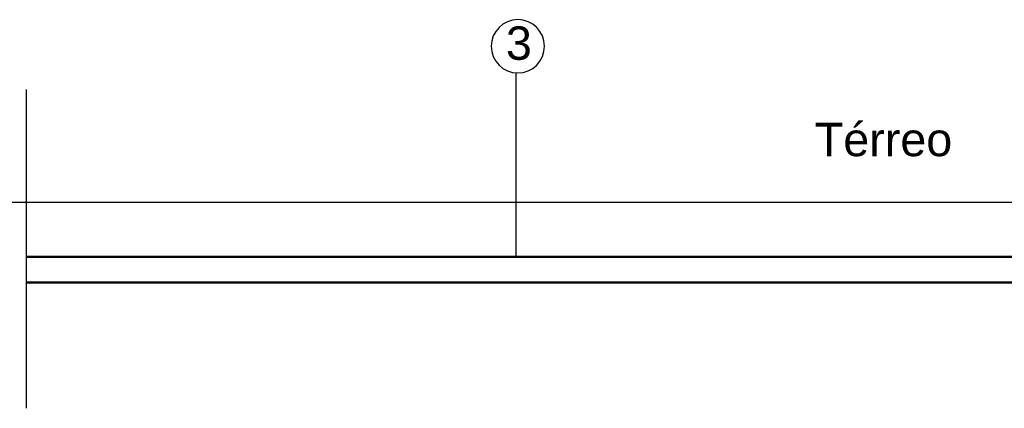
# Model space of a CAD drawing. Header units: millimetres. Extents: x 15 to 133, y 12 to 160.
# Tile 60 of 92: x 94.66 to 97.6, y 13.82 to 14.98. Entities that reach past the tile are written whole.
import ezdxf

# ---------------------------------------------------------------- set-up
doc = ezdxf.new("R2010")
doc.units = ezdxf.units.MM
doc.header["$MEASUREMENT"] = 0
for name, color, linetype, lineweight in [('Layout 01 - Marco Polo', 152, 'Continuous', 25), ('Layout-02 - Marco Polo', 243, 'Continuous', 50), ('Linha de Chamada - Marco Polo', 1, 'Continuous', 25), ('Projeção - Marco Polo', 50, 'Continuous', 25), ('Textos - Marco Polo', 143, 'Continuous', 25)]:
    doc.layers.add(name, color=color, linetype=linetype, lineweight=lineweight)
doc.styles.add('Textos 1-50 - Marco Polo', font='arial.ttf', dxfattribs={"height": 0.1})

msp = doc.modelspace()

# ---------------------------------------------------------------- linework, layer by layer
at = {"layer": 'Layout 01 - Marco Polo'}
msp.add_line((91.2229, 14.4353), (101.9187, 14.4353), dxfattribs=at)
at = {"layer": 'Layout-02 - Marco Polo'}
for p, q in [((94.675, 14.2718), (98.6054, 14.2718)), ((94.675, 14.1954), (98.6054, 14.1954))]:
    msp.add_line(p, q, dxfattribs=at)
at = {"layer": 'Linha de Chamada - Marco Polo'}
msp.add_line((96.1397, 14.8229), (96.1397, 14.2718), dxfattribs=at)
msp.add_ellipse((96.1462, 14.9024), major_axis=(-0.0564, 0.0564), ratio=1, start_param=3.926991, end_param=10.210176, dxfattribs=at)
at = {"layer": 'Projeção - Marco Polo'}
msp.add_line((94.675, 14.7733), (94.675, 13.8181), dxfattribs=at)

# ---------------------------------------------------------------- texts
at = {"layer": 'Textos - Marco Polo', "style": 'Textos 1-50 - Marco Polo'}
for s, p in [('3', (96.1104, 14.8619)), ('Térreo', (97.0348, 14.5732))]:
    msp.add_text(s, height=0.1, dxfattribs=at).set_placement(p)

doc.saveas('drawing.dxf')
